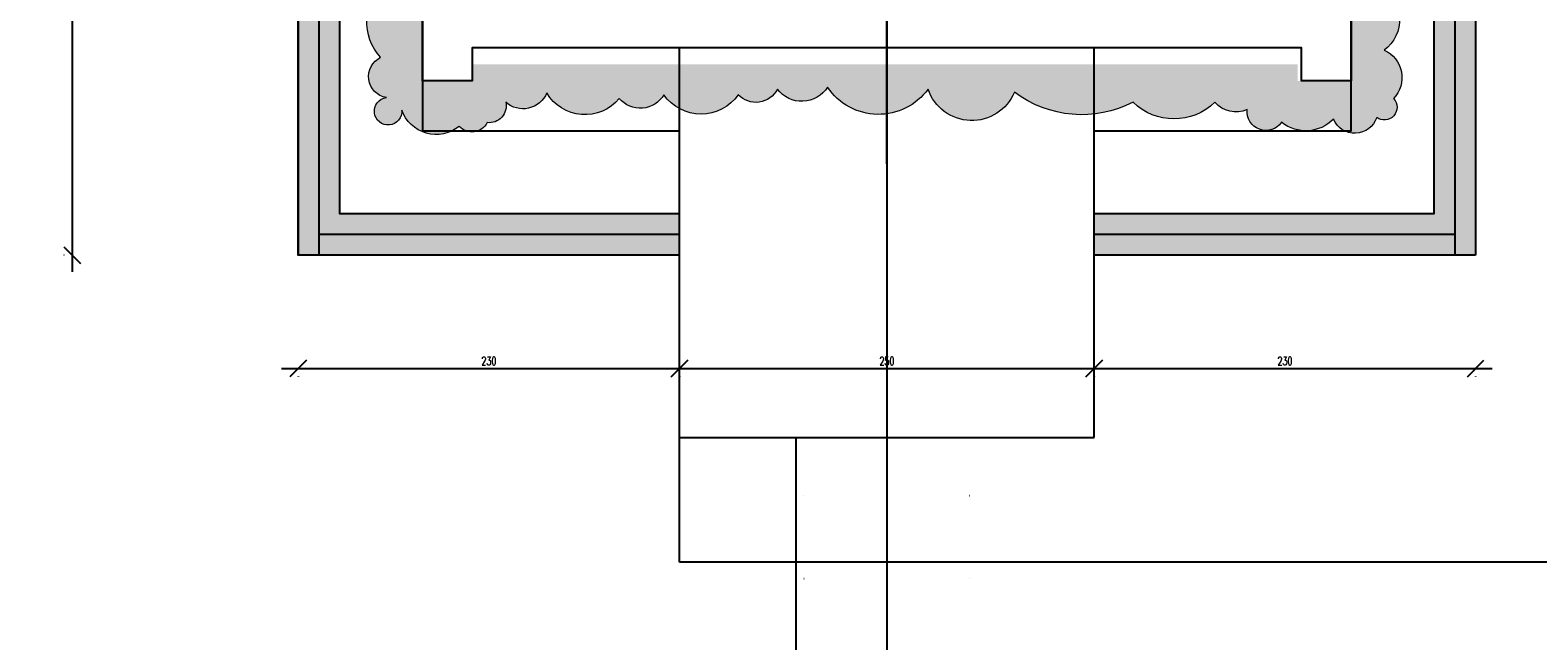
# Model space of a CAD drawing. Header units: centimetres. Extents: x -228435 to 111511, y -89367 to 428125.
# Tile 164 of 219: x 12943 to 13853, y 52412 to 52781. Entities that reach past the tile are written whole.
import ezdxf

# ---------------------------------------------------------------- set-up
doc = ezdxf.new("R2010")
doc.units = ezdxf.units.CM
doc.header["$LTSCALE"] = 50
doc.header["$PDMODE"] = 35
doc.header["$PDSIZE"] = 0.1
doc.linetypes.add('DASHDOT2', pattern=[12.7, 6.35, -3.175, 0, -3.175])
doc.linetypes.add('DOT2', pattern=[3.175, 0, -3.175])
doc.layers.get('0').update_dxf_attribs({"color": 8})
doc.layers.get('DEFPOINTS').update_dxf_attribs({"color": 8})
for name, color, linetype in [('ARCH_GK', 8, 'Continuous'), ('ARCH_INFO_OPISY', 8, 'Continuous'), ('ARCH_INFO_OSIE_IST', 8, 'DASHDOT2'), ('ARCH_STAL_IST', 8, 'Continuous'), ('ARCH_ŚLUSARKA_DRZWI', 8, 'Continuous'), ('ARCH_ŻELBET_IST', 8, 'Continuous'), ('Kondygnacja  -0_5$0$ARCH_GK', 8, 'Continuous'), ('Kondygnacja +0$0$ARCH_GK', 8, 'Continuous'), ('Kondygnacja +0$0$ARCH_STAL_IST', 8, 'Continuous'), ('Kondygnacja +0$0$ARCH_WYBURZENIA', 8, 'DOT2'), ('Kondygnacja +0$0$ARCH_ŚLUSARKA_DRZWI', 8, 'Continuous'), ('Kondygnacja +0$0$ARCH_ŻELBET_IST', 8, 'Continuous'), ('Obudowy i okł. słupów$0$ARCH_PROFILE', 8, 'Continuous'), ('Osie rzutów$0$ARCH_INFO_OSIE_OPISY_IST', 8, 'Continuous')]:
    doc.layers.add(name, color=color, linetype=linetype)
for name, color, linetype, lineweight in [('Kondygnacja +0_5$0$ARCH_INFO_WYMIARY', 8, 'Continuous', 9), ('Obudowy i okł. słupów$0$ARCH_hatch', 8, 'Continuous', 13), ('Obudowy i okł. słupów$0$ARCH_WIDOK', 8, 'Continuous', 13)]:
    doc.layers.add(name, color=color, linetype=linetype, lineweight=lineweight)
doc.styles.add('Kondygnacja +0_5$0$Romans', font='Romans.shx', dxfattribs={"width": 0.7})
doc.dimstyles.new('ISO-25', dxfattribs={"dimtxt": 2.5, "dimasz": 2.5, "dimexe": 1.25, "dimexo": 0.625, "dimtad": 1, "dimtxsty": 'Standard', "dimcen": 2.5, "dimadec": 0, "dimazin": 0, "dimtfac": 1, "dimtmove": 0, "dimatfit": 3, "dimfxl": 0, "dimarcsym": 0})
doc.dimstyles.new('Kondygnacja +0_5$0$Wymiary 1-100', dxfattribs={"dimtxt": 12, "dimasz": 10, "dimexe": 5, "dimexo": 0, "dimgap": 4, "dimtad": 1, "dimrnd": 0.5, "dimzin": 12, "dimdsep": 46, "dimtxsty": 'Kondygnacja +0_5$0$Romans', "dimblk": 'Kondygnacja +0_5$0$_Oblique', "dimcen": 10, "dimdle": 10, "dimclrt": 55, "dimazin": 0, "dimtfac": 1, "dimtmove": 1, "dimatfit": 3, "dimfxl": 0, "dimtolj": 1, "dimtzin": 0, "dimarcsym": 0})

# ---------------------------------------------------------------- blocks, each defined once
blk = doc.blocks.new('Kondygnacja +0_5$0$_Oblique')
at = {"color": 0, "linetype": 'ByBlock', "lineweight": -2}
blk.add_line((-0.5, -0.5), (0.5, 0.5), dxfattribs=at)
blk = doc.blocks.new('*D1144')
at = {"layer": 'DEFPOINTS', "color": 0, "lineweight": 40}
for p in [(13105, 52645, 6300), (13335, 52645, 6300), (13335, 52576.67)]:
    blk.add_point(p, dxfattribs=at)
at = {"layer": 'Kondygnacja +0_5$0$ARCH_INFO_WYMIARY', "color": 0, "lineweight": -2}
for p, q in [((13095, 52576.67), (13345, 52576.67)), ((13105, 52571.82), (13105, 52571.67)), ((13335, 52571.82), (13335, 52571.67))]:
    blk.add_line(p, q, dxfattribs=at)
at = {"layer": 'Kondygnacja +0_5$0$ARCH_INFO_WYMIARY', "color": 0, "lineweight": -2, "xscale": 10, "yscale": 10, "zscale": 10, "rotation": 180}
blk.add_blockref('Kondygnacja +0_5$0$_Oblique', (13105, 52576.67), dxfattribs=at)
at = {"layer": 'Kondygnacja +0_5$0$ARCH_INFO_WYMIARY', "color": 0, "lineweight": -2, "xscale": 10, "yscale": 10, "zscale": 10}
blk.add_blockref('Kondygnacja +0_5$0$_Oblique', (13335, 52576.67), dxfattribs=at)
at = {"layer": 'Kondygnacja +0_5$0$ARCH_INFO_WYMIARY', "color": 55, "insert": (13220, 52581.17), "char_height": 5, "attachment_point": 5, "style": 'Kondygnacja +0_5$0$Romans'}
blk.add_mtext('\\A1;230', dxfattribs=at)
blk = doc.blocks.new('*D1145')
at = {"layer": 'DEFPOINTS', "color": 0, "lineweight": 40}
for p in [(13335, 52645, 6300), (13585, 52645, 6300), (13585, 52576.67)]:
    blk.add_point(p, dxfattribs=at)
at = {"layer": 'Kondygnacja +0_5$0$ARCH_INFO_WYMIARY', "color": 0, "lineweight": -2}
for p, q in [((13325, 52576.67), (13595, 52576.67)), ((13335, 52571.82), (13335, 52571.67)), ((13585, 52571.82), (13585, 52571.67))]:
    blk.add_line(p, q, dxfattribs=at)
at = {"layer": 'Kondygnacja +0_5$0$ARCH_INFO_WYMIARY', "color": 0, "lineweight": -2, "xscale": 10, "yscale": 10, "zscale": 10, "rotation": 180}
blk.add_blockref('Kondygnacja +0_5$0$_Oblique', (13335, 52576.67), dxfattribs=at)
at = {"layer": 'Kondygnacja +0_5$0$ARCH_INFO_WYMIARY', "color": 0, "lineweight": -2, "xscale": 10, "yscale": 10, "zscale": 10}
blk.add_blockref('Kondygnacja +0_5$0$_Oblique', (13585, 52576.67), dxfattribs=at)
at = {"layer": 'Kondygnacja +0_5$0$ARCH_INFO_WYMIARY', "color": 55, "insert": (13460, 52581.17), "char_height": 5, "attachment_point": 5, "style": 'Kondygnacja +0_5$0$Romans'}
blk.add_mtext('\\A1;250', dxfattribs=at)
blk = doc.blocks.new('*D1146')
at = {"layer": 'DEFPOINTS', "color": 0, "lineweight": 40}
for p in [(13585, 52645, 6300), (13815, 52645, 6300), (13815, 52576.67)]:
    blk.add_point(p, dxfattribs=at)
at = {"layer": 'Kondygnacja +0_5$0$ARCH_INFO_WYMIARY', "color": 0, "lineweight": -2}
for p, q in [((13575, 52576.67), (13825, 52576.67)), ((13585, 52571.82), (13585, 52571.67)), ((13815, 52571.82), (13815, 52571.67))]:
    blk.add_line(p, q, dxfattribs=at)
at = {"layer": 'Kondygnacja +0_5$0$ARCH_INFO_WYMIARY', "color": 0, "lineweight": -2, "xscale": 10, "yscale": 10, "zscale": 10, "rotation": 180}
blk.add_blockref('Kondygnacja +0_5$0$_Oblique', (13585, 52576.67), dxfattribs=at)
at = {"layer": 'Kondygnacja +0_5$0$ARCH_INFO_WYMIARY', "color": 0, "lineweight": -2, "xscale": 10, "yscale": 10, "zscale": 10}
blk.add_blockref('Kondygnacja +0_5$0$_Oblique', (13815, 52576.67), dxfattribs=at)
at = {"layer": 'Kondygnacja +0_5$0$ARCH_INFO_WYMIARY', "color": 55, "insert": (13700, 52581.17), "char_height": 5, "attachment_point": 5, "style": 'Kondygnacja +0_5$0$Romans'}
blk.add_mtext('\\A1;230', dxfattribs=at)
blk = doc.blocks.new('*D1147')
at = {"layer": 'DEFPOINTS', "color": 0, "lineweight": 40}
for p in [(13815, 53350, 6300), (14061.3, 53350), (13815, 52645, 6300)]:
    blk.add_point(p, dxfattribs=at)
at = {"layer": 'Kondygnacja +0_5$0$ARCH_INFO_WYMIARY', "color": 0, "lineweight": -2}
for p, q in [((14061.3, 52635), (14061.3, 53360)), ((14065.79, 53350), (14066.3, 53350)), ((14065.79, 52645), (14066.3, 52645))]:
    blk.add_line(p, q, dxfattribs=at)
at = {"layer": 'Kondygnacja +0_5$0$ARCH_INFO_WYMIARY', "color": 0, "lineweight": -2, "xscale": 10, "yscale": 10, "zscale": 10}
for p, rotation in [((14061.3, 53350), 90), ((14061.3, 52645), 270)]:
    blk.add_blockref('Kondygnacja +0_5$0$_Oblique', p, dxfattribs=dict(at, rotation=rotation))
at = {"layer": 'Kondygnacja +0_5$0$ARCH_INFO_WYMIARY', "color": 55, "insert": (14056.8, 52997.5), "char_height": 5, "attachment_point": 5, "rotation": 90, "style": 'Kondygnacja +0_5$0$Romans'}
blk.add_mtext('\\A1;705', dxfattribs=at)
blk = doc.blocks.new('*D1164')
at = {"layer": 'DEFPOINTS', "color": 0, "lineweight": 40}
for p in [(13105, 53789.88, 6300), (12968.71, 52645), (13105, 52645, 6300)]:
    blk.add_point(p, dxfattribs=at)
at = {"layer": 'Kondygnacja +0_5$0$ARCH_INFO_WYMIARY', "color": 0, "lineweight": -2}
for p, q in [((12968.71, 53799.88), (12968.71, 52635)), ((12964.01, 53789.88), (12963.71, 53789.88)), ((12964.01, 52645), (12963.71, 52645))]:
    blk.add_line(p, q, dxfattribs=at)
at = {"layer": 'Kondygnacja +0_5$0$ARCH_INFO_WYMIARY', "color": 0, "lineweight": -2, "xscale": 10, "yscale": 10, "zscale": 10}
for p, rotation in [((12968.71, 53789.88), 90), ((12968.71, 52645), 270)]:
    blk.add_blockref('Kondygnacja +0_5$0$_Oblique', p, dxfattribs=dict(at, rotation=rotation))
at = {"layer": 'Kondygnacja +0_5$0$ARCH_INFO_WYMIARY', "color": 55, "insert": (12964.21, 53217.44), "char_height": 5, "attachment_point": 5, "rotation": 90, "style": 'Kondygnacja +0_5$0$Romans'}
blk.add_mtext('\\A1;1145', dxfattribs=at)
blk = doc.blocks.new('Osie rzutów')
at = {"layer": 'ARCH_INFO_OSIE_IST', "ltscale": 10}
for p, q in [((13460, 12510), (13460, 4623.259)), ((13460, 9770), (13460, 9830))]:
    blk.add_line(p, q, dxfattribs=at)

msp = doc.modelspace()

# ---------------------------------------------------------------- hatches: boundary and pattern name
at = {"layer": 'Kondygnacja  -0_5$0$ARCH_GK', "lineweight": 40}
h = msp.add_hatch(dxfattribs=at)
h.set_pattern_fill('AR-SAND', color=256, scale=0.1, style=0)
h.set_pattern_definition([(37.5, (-121140, -45000), (-0.16000313, 4.89413237), [0, -3.8608, 0, -4.318, 0, -4.1275]), (7.5, (-121140, -45000), (4.49523283, 7.168251), [0, -2.0828, 0, -3.4798, 0, -1.3335]), (327.5, (-121143.124, -45000), (7.9099237, 0.01437185), [0, -1.27, 0, -4.572, 0, -5.969]), (317.5, (-121143.124, -45000), (7.63556452, 2.22929323), [0, -0.635, 0, -2.9972, 0, -3.429])])
h.paths.add_polyline_path([(13117.5, 53777.38313), (13105, 53789.88302), (13105, 53666.12698), (13117.5, 53653.62698)])
h.paths.add_polyline_path([(13130, 53764.88324), (13117.5, 53777.38313), (13117.5, 53653.62698), (13130, 53641.12698)])
h.paths.add_polyline_path([(13130, 53641.12698), (13117.5, 53653.62698), (13117.5, 53538.86598), (13130, 53531.30963)])
h.paths.add_polyline_path([(13130, 53531.30963), (13117.5, 53538.86598), (13117.5, 53000), (13130, 53000)])
h.paths.add_polyline_path([(13335, 52670), (13130, 52670), (13130, 53000), (13117.5, 53000), (13117.5, 52657.5), (13335, 52657.5)])
h.paths.add_polyline_path([(13802.5, 53000), (13790, 53000), (13790, 52670), (13585, 52670), (13585, 52657.5), (13802.5, 52657.5)])
h.paths.add_polyline_path([(13815, 53350), (13802.5, 53350), (13802.5, 53000), (13815, 53000)], flags=17)
h.paths.add_polyline_path([(13335, 52657.5), (13117.5, 52657.5), (13117.5, 52645), (13335, 52645)])
h.paths.add_polyline_path([(13802.5, 52657.5), (13585, 52657.5), (13585, 52645), (13802.5, 52645)])
h.paths.add_polyline_path([(13815, 53000), (13802.5, 53000), (13802.5, 52645), (13815, 52645)])
h.paths.add_polyline_path([(13179.16667, 52659.16657), (13260.83333, 52659.16657), (13260.83333, 52584.16657), (13179.16667, 52584.16657)], flags=9)
h.paths.add_polyline_path([(13659.16667, 52659.16657), (13740.83333, 52659.16657), (13740.83333, 52584.16657), (13659.16667, 52584.16657)], flags=9)
h.paths.add_polyline_path([(13117.5, 53671.30465), (13105, 53683.80465), (13105, 52645), (13117.5, 52645)])
h.paths.add_polyline_path([(13800, 53350), (13800, 53566.56854), (13790, 53556.56854), (13790, 53000), (13802.5, 53000), (13802.5, 53350)])
at = {"layer": 'Obudowy i okł. słupów$0$ARCH_hatch'}
h = msp.add_hatch(dxfattribs=at)
h.set_pattern_fill('AR-CONC', color=256, scale=0.1, style=0)
h.set_pattern_definition([(50, (-45930.797, 10654.924), (18.218467, -1.5939086), [1.905, -20.955]), (355, (-45930.797, 10654.924), (-3.5242826, 19.1056643), [1.524, -16.764]), (100.451, (-45929.28, 10654.792), (14.69425, 17.5116688), [1.619, -17.809]), (46.1842, (-45930.797, 10660.004), (27.107904, -4.204233), [2.8575, -31.4325]), (96.6356, (-45928.538, 10659.654), (23.740423, 24.742556), [2.4285, -26.7135]), (351.184, (-45930.797, 10660.004), (23.740461, 24.742512), [2.286, -25.146]), (21, (-45928.257, 10658.734), (15.161488, -10.226552), [1.905, -20.955]), (326, (-45928.257, 10658.734), (6.180203, 18.4187966), [1.524, -16.764]), (71.4514, (-45926.994, 10657.882), (21.341649, 8.1922858), [1.619, -17.809]), (37.5, (-45930.7973, 10654.9244), (0.3088603, 8.4555039), [0, -16.5608, 0, -17.018, 0, -16.8275]), (7.5, (-45930.797, 10654.924), (6.6819663, 10.0180575), [0, -9.7028, 0, -16.1798, 0, -6.4135]), (327.5, (-45936.4615, 10654.9244), (13.5590595, -0.5728744), [0, -6.35, 0, -19.812, 0, -26.289]), (317.5, (-45939.002, 10654.924), (14.8129181, 2.5426491), [0, -8.255, 0, -13.1572, 0, -18.669])])
edge = h.paths.add_edge_path()
edge.add_arc((13233.14783, 53066.12361), 86.92219, 159.67968584, 216.02610001)
edge.add_arc((13402.47629, 52928.76036), 254.6728, 160.20662336, 189.83701473)
edge.add_arc((13168.65179, 52867.98572), 24.3027, 134.73200099, 244.73200089)
edge.add_arc((13170.67101, 52827.11568), 22.59456, 123.26348837, 233.26348827)
edge.add_arc((13177.47471, 52785.46724), 31.09705, 130.79725743, 223.0569874)
edge.add_arc((13160.31053, 52752.64523), 12.85476, 115.61628236, 260.65122537)
edge.add_arc((13159.22099, 52731.73791), 8.28371, 96.9240578, 364.9132555)
edge.add_arc((13188.28257, 52739.80653), 22.07131, 199.47682569, 308.91234246)
edge.add_arc((13209.774, 52729.64462), 10.361, 222.59126299, 332.59126289)
edge.add_arc((13220.26259, 52734.96889), 10.17598, 262.71330361, 372.71330351)
edge.add_arc((13240.56522, 52748.65113), 15.44673, 227.79876414, 337.79876404)
edge.add_arc((13277.91781, 52756.44851), 26.78132, 210.60322798, 320.60322788)
edge.add_arc((13311.28908, 52749.99716), 16.48922, 219.76150267, 329.76150257)
edge.add_arc((13347.969, 52757.40182), 27.38719, 215.00000005, 324.99999995)
edge.add_arc((13381.00367, 52751.62206), 14.52416, 223.126539, 333.1265389)
edge.add_arc((13408.7099, 52756.22073), 18.49898, 217.120084, 327.1200839)
edge.add_arc((13454.92432, 52766.82408), 36.97903, 213.93959689, 323.93959679)
edge.add_arc((13511.20999, 52753.95756), 27.85243, 198.6367767, 337.47008514)
edge.add_arc((13577.51162, 52796.88892), 67.22837, 232.87625891, 297.36976169)
edge.add_arc((13633.09627, 52762.48011), 35.33792, 225.70648579, 314.29351421)
edge.add_arc((13670.4453, 52747.83404), 16.55111, 220.04054244, 294.03280706)
edge.add_arc((13688.60608, 52731.62304), 11.47252, 174.52472912, 325.12026182)
edge.add_arc((13712.5646, 52743.17516), 23.23115, 231.23082787, 315.98330725)
edge.add_arc((13742.12009, 52732.30771), 13.8898, 202.32031713, 341.91990696)
edge.add_arc((13759.94117, 52734.11188), 7.66216, 232.94469303, 403.9395741)
edge.add_arc((13752.44821, 52752.04074), 18.11993, 315.89027369, 425.8902736)
edge.add_arc((13745.88386, 52787.3347), 23.38356, 306.67394307, 416.67394297)
edge.add_arc((13748.69318, 52822.40203), 18.49068, 302.87792094, 412.87792084)
edge.add_arc((13748.6373, 52854.3564), 20.5425, 303.08996132, 413.08996122)
edge.add_arc((13738.95493, 52890.98429), 29.88303, 317.46397564, 408.56439115)
edge.add_arc((13751.44096, 52924.99236), 13.70449, 302.13626448, 412.13626438)
edge.add_arc((13748.58142, 52955.48973), 22.6774, 299.80316752, 409.80316742)
edge.add_arc((13710.96243, 52995.11734), 56.81701, 336.88413516, 376.41399666)
edge.add_arc((13724.42241, 53032.58409), 46.29103, 332.44860901, 390.41691208)
edge.add_arc((13757.27646, 53066.11153), 12.31864, 305.00000005, 414.99999995)
edge.add_arc((13757.8373, 53086.68596), 12.33769, 301.81870176, 411.81870166)
edge.add_arc((13738.93563, 53116.88433), 33.5262, 322.30423044, 409.65855156)
edge.add_arc((13661.94888, 53180.46056), 105.76087, 338.92962233, 379.17071604)
edge.add_arc((13745.93468, 53231.44662), 22.74605, 314.38396503, 405.61603497)
edge.add_arc((13755.20455, 53258.63678), 12.79258, 301.2694556, 436.51902302)
edge.add_arc((13741.80706, 53262.67094), 18.41074, 27.16654271, 144.32401757)
edge.add_arc((13706.00868, 53247.10107), 33.56311, 51.61051977, 114.62602882)
edge.add_arc((13686.29097, 53273.36012), 7.13668, 36.56335163, 184.53148399)
edge.add_arc((13696.74278, 53264.95555), 19.23662, 155.94622799, 187.20815468)
edge.add_arc((13666.86807, 53255.02715), 13.14904, 34.85498165, 161.59715422)
edge.add_arc((13639.7533, 53251.43486), 16.56008, 27.87823246, 137.87823236)
edge.add_arc((13604.81185, 53248.34712), 26.73756, 32.06564776, 142.06564766)
edge.add_arc((13549.0453, 53201.94827), 71.77005, 61.10636429, 122.40771296)
edge.add_arc((13495.606, 53252.89051), 17.81484, 32.7984597, 142.7984596)
edge.add_arc((13458.25282, 53246.60709), 28.76465, 36.36327554, 146.36327544)
edge.add_arc((13426.28404, 53256.08919), 10.29297, 38.81247155, 148.81247145)
edge.add_arc((13394.70772, 53243.80402), 28.78912, 37.72508155, 147.72508145)
edge.add_arc((13333.33357, 53209.71765), 61.78726, 53.1756255, 116.97452559)
edge.add_arc((13280.98607, 53210.95128), 59.07088, 65.68655954, 111.52041954)
edge.add_arc((13250.9192, 53245.01435), 22.51456, 68.09978271, 129.5247268)
edge.add_arc((13229.73971, 53263.31062), 6.91376, 352.27231264, 464.63697444)
edge.add_arc((13217.03688, 53266.0918), 11.63198, 19.63261887, 108.59993463)
edge.add_arc((13196.83767, 53267.24136), 19.21987, 30.91622671, 140.91622661)
edge.add_arc((13175.91762, 53275.99205), 6.88093, 29.29214195, 139.29214185)
edge.add_arc((13166.10233, 53273.91754), 8.01351, 54.97489972, 164.97489962)
edge.add_arc((13160.10064, 53266.35086), 9.79945, 100.21505554, 210.21505544)
edge.add_arc((13157.29633, 53254.52416), 8.92311, 129.4003446, 239.4003445)
edge.add_arc((13161.27822, 53239.44487), 11.28724, 139.04248068, 249.04248058)
edge.add_arc((13163.01667, 53217.07473), 13.16423, 116.02324962, 226.02324952)
edge.add_arc((13189.1311, 53185.74889), 41.4785, 148.20773507, 210.46931294)
edge.add_arc((13270.29965, 53127.50677), 122.69705, 162.34637855, 194.73017471)
h.paths.add_polyline_path([(13210, 53250), (13210, 53230), (13710, 53230), (13710, 53250), (13740, 53250), (13740, 52750), (13710, 52750), (13710, 52770), (13210, 52770), (13210, 52750), (13180, 52750), (13180, 53250)])
h.paths.add_polyline_path([(13710, 53230), (13710, 53250), (13707.65819, 53250), (13707.65819, 53240), (13210, 53240), (13210, 53230)])
h.paths.add_polyline_path([(13210, 52770), (13210, 52760), (13707.65819, 52760), (13707.65819, 52750), (13710, 52750), (13710, 52770)])

# ---------------------------------------------------------------- linework, layer by layer
at = {"layer": 'ARCH_GK', "elevation": 630}
for points in [[(13105, 53355), (13105, 52645)], [(13815, 53355), (13815, 52645)], [(13802.5, 53350), (13802.5, 52645)], [(13117.5, 53342.5), (13117.5, 52645)], [(13335, 52657.5), (13117.5, 52657.5)], [(13802.5, 52657.5), (13585, 52657.5)], [(13335, 52645), (13105, 52645)], [(13815, 52645), (13585, 52645)]]:
    msp.add_lwpolyline(points, dxfattribs=at)
at = {"layer": 'ARCH_STAL_IST', "elevation": 630}
msp.add_lwpolyline([(13180, 52750), (13180, 53250), (13210, 53250), (13210, 53230), (13710, 53230), (13710, 53250), (13740, 53250), (13740, 52750), (13710, 52750), (13710, 52770), (13210, 52770), (13210, 52750)], close=True, dxfattribs=at)
at = {"layer": 'ARCH_ŚLUSARKA_DRZWI', "linetype": 'Continuous', "lineweight": -3, "elevation": 630}
for points in [[(13335, 52460), (13335, 52535), (13405, 52535), (13405, 52460)], [(13405, 52460), (13405, 52390), (14735, 52390), (14735, 52460)]]:
    msp.add_lwpolyline(points, close=True, dxfattribs=at)
at = {"layer": 'ARCH_ŚLUSARKA_DRZWI', "linetype": 'Continuous', "lineweight": -3}
msp.add_arc((13405, 52460, 630), 1330, 270, 0, dxfattribs=at)
at = {"layer": 'ARCH_ŻELBET_IST', "ltscale": 4, "elevation": 630}
for points in [[(13335, 52535), (13335, 52770)], [(13585, 52535), (13585, 52770)], [(13335, 52535), (13585, 52535)]]:
    msp.add_lwpolyline(points, dxfattribs=at)
at = {"layer": 'Kondygnacja +0$0$ARCH_GK', "elevation": 630}
for points in [[(13117.5, 53777.38313), (13117.5, 52645), (13105, 52645), (13105, 53666.12698)], [(13130, 53764.88324), (13130, 52670), (13335, 52670)], [(13585, 52670), (13790, 52670), (13790, 53556.56854)], [(13105, 53355), (13105, 52645)], [(13802.5, 53350), (13802.5, 52645)], [(13815, 53350), (13815, 52645)], [(13117.5, 53342.5), (13117.5, 52645)], [(13335, 52657.5), (13117.5, 52657.5)], [(13802.5, 52657.5), (13585, 52657.5)], [(13335, 52645), (13105, 52645)], [(13815, 52645), (13585, 52645)]]:
    msp.add_lwpolyline(points, dxfattribs=at)
at = {"layer": 'Kondygnacja +0$0$ARCH_STAL_IST', "elevation": 630}
msp.add_lwpolyline([(13180, 52750), (13180, 53250), (13210, 53250), (13210, 53230), (13710, 53230), (13710, 53250), (13740, 53250), (13740, 52750), (13710, 52750), (13710, 52770), (13210, 52770), (13210, 52750)], close=True, dxfattribs=at)
at = {"layer": 'Kondygnacja +0$0$ARCH_WYBURZENIA', "lineweight": -3, "ltscale": 6}
for p, q in [((13410, 52500, 630), (13410, 52450, 630)), ((13510, 52500, 630), (13410, 52500, 630)), ((13510, 52450, 630), (13510, 52500, 630)), ((13410, 52450, 630), (13510, 52450, 630))]:
    msp.add_line(p, q, dxfattribs=at)
at = {"layer": 'Kondygnacja +0$0$ARCH_ŚLUSARKA_DRZWI', "linetype": 'Continuous', "lineweight": -3, "elevation": 630}
msp.add_lwpolyline([(13335, 52460), (13335, 52535), (13405, 52535), (13405, 52460)], close=True, dxfattribs=at)
at = {"layer": 'Kondygnacja +0$0$ARCH_ŻELBET_IST', "ltscale": 4, "elevation": 630}
for points in [[(13335, 52535), (13335, 52770)], [(13585, 52535), (13585, 52770)], [(13335, 52535), (13585, 52535)]]:
    msp.add_lwpolyline(points, dxfattribs=at)
at = {"layer": 'Obudowy i okł. słupów$0$ARCH_PROFILE', "elevation": 630}
for points in [[(13180, 53591.12698), (13180, 52720), (13335, 52720)], [(13585, 52720), (13740, 52720), (13740, 53506.56854)]]:
    msp.add_lwpolyline(points, dxfattribs=at)
at = {"layer": 'Obudowy i okł. słupów$0$ARCH_WIDOK', "elevation": 630}
msp.add_lwpolyline([(13758.73086, 52806.87302, -0.52056705), (13759.84994, 52768.57998, -0.52056705), (13765.45847, 52739.42864, -0.924349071), (13755.32406, 52727.99706, -0.697607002), (13729.27099, 52727.03258, -0.387635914), (13698.01762, 52725.06241, -0.771463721), (13677.1859, 52732.71771, -0.334557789), (13657.77395, 52737.18623, -0.407008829), (13608.41859, 52737.18623, -0.289077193), (13536.93671, 52743.28547, -0.692647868), (13484.81805, 52745.05683, -0.52056705), (13424.24553, 52746.178, -0.52056705), (13393.95932, 52745.05683, -0.52056705), (13370.40327, 52741.69317, -0.52056705), (13325.53472, 52741.69317, -0.52056705), (13298.61359, 52739.45076, -0.52056705), (13254.86677, 52742.81441, -0.52056705), (13230.18909, 52737.20834, -0.52056705), (13218.97192, 52724.87509, -0.52056705), (13202.14623, 52722.63267, -0.517440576), (13167.47426, 52732.44739, -2.355543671), (13158.22236, 52739.96121, -0.733464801), (13154.75288, 52764.23649, -0.42581294), (13157.15639, 52809.00852, -0.52056705)], format="xyb", dxfattribs=at)

# ---------------------------------------------------------------- block references
at = {"layer": 'Osie rzutów$0$ARCH_INFO_OSIE_OPISY_IST', "xscale": 10, "yscale": 10, "zscale": 10}
msp.add_blockref('Osie rzutów', (-121140, -45000, 630), dxfattribs=at)

# ---------------------------------------------------------------- dimensions: what is measured, and where the dimension line sits
at = {"layer": 'Kondygnacja +0_5$0$ARCH_INFO_WYMIARY'}
dim = msp.add_aligned_dim(p1=(13105, 53789.88302, 630), p2=(13105, 52645, 630), distance=-136.286, dimstyle='Kondygnacja +0_5$0$Wymiary 1-100', override={"dimtxt": 5, "dimgap": 2}, dxfattribs=at)
dim.commit()
dim.dimension.update_dxf_attribs({"geometry": '*D1164', "text_midpoint": (12964.214, 53217.44151, -5670)})
dim = msp.add_linear_dim(base=(14061.30387, 53350, -5670), p1=(13815, 52645, 630), p2=(13815, 53350, 630), angle=90, dimstyle='Kondygnacja +0_5$0$Wymiary 1-100', override={"dimtxt": 5, "dimgap": 2}, dxfattribs=at)
dim.commit()
dim.dimension.update_dxf_attribs({"geometry": '*D1147', "text_midpoint": (14056.80387, 52997.5, -5670)})
for base, p1, p2, picture, middle in [((13335, 52576.66657, -5670), (13105, 52645, 630), (13335, 52645, 630), '*D1144', (13220, 52581.16657, -5670)), ((13585, 52576.66657, -5670), (13335, 52645, 630), (13585, 52645, 630), '*D1145', (13460, 52581.16657, -5670)), ((13815, 52576.66657, -5670), (13585, 52645, 630), (13815, 52645, 630), '*D1146', (13700, 52581.16657, -5670))]:
    dim = msp.add_linear_dim(base=base, p1=p1, p2=p2, dimstyle='Kondygnacja +0_5$0$Wymiary 1-100', override={"dimtxt": 5, "dimgap": 2}, dxfattribs=at)
    dim.commit()
    dim.dimension.update_dxf_attribs({"geometry": picture, "text_midpoint": middle})

# ---------------------------------------------------------------- leaders
at = {"layer": 'ARCH_INFO_OPISY'}
msp.add_leader([(13606.17457, 52884.54975, -11970), (14804.12601, 52451.51337, -11970), (16202.3042, 52451.51337, -11970)], dimstyle='ISO-25', override={"dimscale": 5, "dimasz": 2, "dimtad": 0, "dimldrblk": 'Dot'}, dxfattribs=at)

doc.saveas('drawing.dxf')
